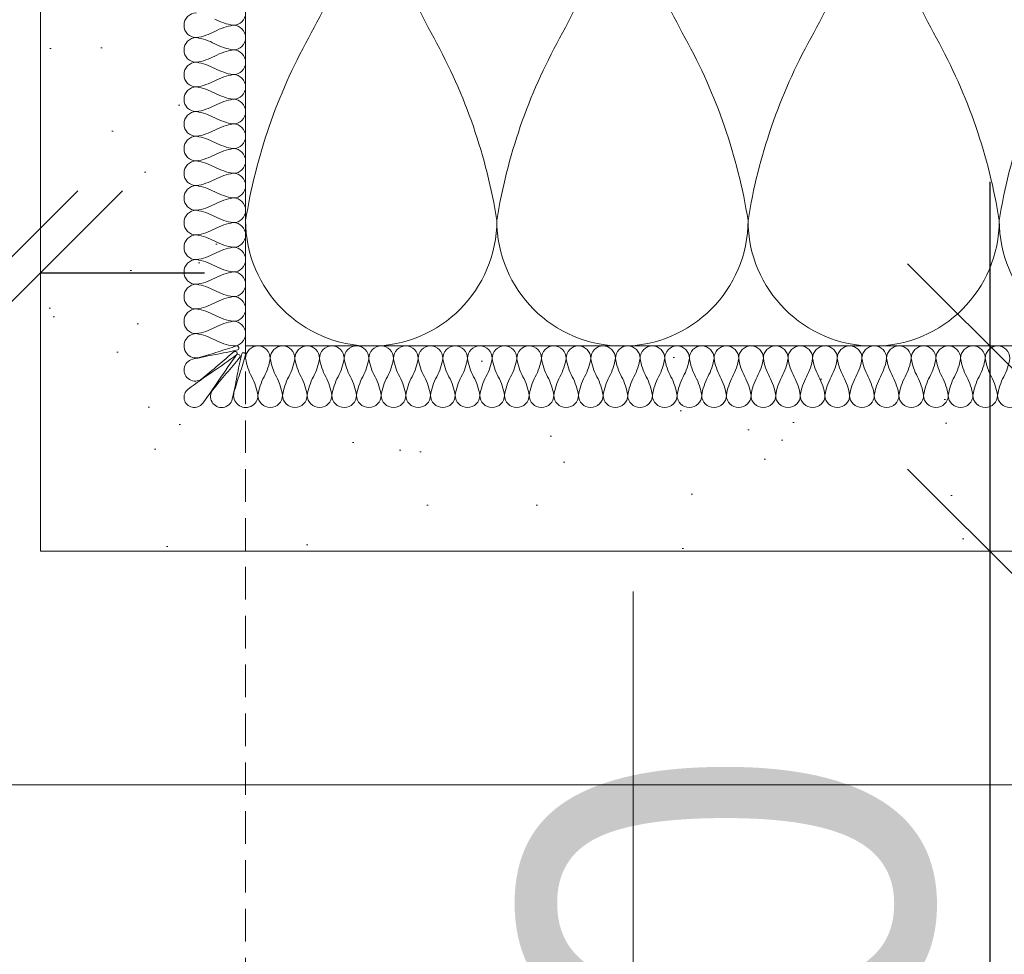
# Model space of a CAD drawing. Header units: millimetres. Extents: x 3652085 to 3778338, y -303702 to -273644.
# Tile 186 of 256: x 3693482 to 3693578, y -287442 to -287350. Entities that reach past the tile are written whole.
import ezdxf

# ---------------------------------------------------------------- set-up
doc = ezdxf.new("R2010")
doc.units = ezdxf.units.MM
doc.header["$PDMODE"] = 34
doc.linetypes.add('HIDDEN2', pattern=[4.7625, 3.175, -1.5875])
doc.layers.add('!!!! BALCONY', color=7, linetype='Continuous')
for name, color, linetype, lineweight in [('021 Various', 7, 'Continuous', 5), ('A-Detl-Thin', 150, 'Continuous', 18), ('DIM-03    (HAUSART)', 111, 'Continuous', 5), ('INSULATION (HAUSEART)', 31, 'Continuous', 15)]:
    doc.layers.add(name, color=color, linetype=linetype, lineweight=lineweight)
doc.styles.add('1-20 Eng HA', font='arial.ttf', dxfattribs={"height": 40})
doc.dimstyles.new('1-20 Eng HA', dxfattribs={"dimtxt": 40, "dimasz": 16, "dimexe": 16, "dimexo": 5, "dimgap": 5, "dimtad": 1, "dimdec": 0, "dimlfac": -1, "dimzin": 0, "dimdsep": 46, "dimtxsty": '1-20 Eng HA', "dimblk": 'OBLIQUE', "dimcen": 0.09, "dimdle": 16, "dimclrd": 256, "dimclre": 256, "dimclrt": 256, "dimadec": 0, "dimazin": 0, "dimtfac": 1, "dimtdec": 0, "dimtofl": 0, "dimtmove": 0, "dimatfit": 3, "dimldrblk": 'OBLIQUE', "dimfxl": 1, "dimtolj": 1, "dimtzin": 0, "dimlwe": 0, "dimarcsym": 0})

# ---------------------------------------------------------------- blocks, each defined once
blk = doc.blocks.new('_Oblique')
at = {"color": 0, "linetype": 'ByBlock', "lineweight": -2}
blk.add_line((-0.5, -0.5), (0.5, 0.5), dxfattribs=at)
blk = doc.blocks.new('*D488')
at = {"layer": 'Defpoints', "color": 0, "lineweight": 0, "transparency": 16777216}
for p in [(3692529.261, -287265.589), (3693479.429, -287266.714), (3693479.429, -287457.78)]:
    blk.add_point(p, dxfattribs=at)
at = {"layer": 'DIM-03    (HAUSART)', "linetype": 'HIDDEN2', "lineweight": 0, "transparency": 16777216}
for p, q in [((3692529.261, -287270.589), (3692529.261, -287473.78)), ((3693479.429, -287271.714), (3693479.429, -287473.78))]:
    blk.add_line(p, q, dxfattribs=at)
at = {"layer": 'DIM-03    (HAUSART)', "lineweight": -2, "transparency": 16777216}
blk.add_line((3692513.261, -287457.78), (3693495.429, -287457.78), dxfattribs=at)
at = {"layer": 'DIM-03    (HAUSART)', "lineweight": -2, "transparency": 16777216, "xscale": 16, "yscale": 16, "zscale": 16, "rotation": 180}
blk.add_blockref('_Oblique', (3692529.261, -287457.78), dxfattribs=at)
at = {"layer": 'DIM-03    (HAUSART)', "lineweight": -2, "transparency": 16777216, "xscale": 16, "yscale": 16, "zscale": 16}
blk.add_blockref('_Oblique', (3693479.429, -287457.78), dxfattribs=at)
at = {"layer": 'DIM-03    (HAUSART)', "lineweight": 0, "transparency": 16777216, "insert": (3693004.345, -287432.357), "char_height": 40, "attachment_point": 5, "style": '1-20 Eng HA'}
blk.add_mtext('\\A1;950', dxfattribs=at)
blk = doc.blocks.new('*D489')
at = {"layer": 'Defpoints', "color": 0, "lineweight": 0, "transparency": 16777216}
for p in [(3693504.42, -287255.884), (3692504.523, -287257.704), (3693504.42, -287517.003)]:
    blk.add_point(p, dxfattribs=at)
at = {"layer": 'DIM-03    (HAUSART)', "linetype": 'HIDDEN2', "lineweight": 0, "transparency": 16777216}
for p, q in [((3693504.42, -287260.884), (3693504.42, -287533.003)), ((3692504.523, -287262.704), (3692504.523, -287533.003))]:
    blk.add_line(p, q, dxfattribs=at)
at = {"layer": 'DIM-03    (HAUSART)', "lineweight": -2, "transparency": 16777216}
blk.add_line((3692488.523, -287517.003), (3693520.42, -287517.003), dxfattribs=at)
at = {"layer": 'DIM-03    (HAUSART)', "lineweight": -2, "transparency": 16777216, "xscale": 16, "yscale": 16, "zscale": 16, "rotation": 180}
blk.add_blockref('_Oblique', (3692504.523, -287517.003), dxfattribs=at)
at = {"layer": 'DIM-03    (HAUSART)', "lineweight": -2, "transparency": 16777216, "xscale": 16, "yscale": 16, "zscale": 16}
blk.add_blockref('_Oblique', (3693504.42, -287517.003), dxfattribs=at)
at = {"layer": 'DIM-03    (HAUSART)', "lineweight": 0, "transparency": 16777216, "insert": (3693004.472, -287491.58), "char_height": 40, "attachment_point": 5, "style": '1-20 Eng HA'}
blk.add_mtext('\\A1;1000', dxfattribs=at)
blk = doc.blocks.new('*D495')
at = {"layer": 'Defpoints', "color": 0, "lineweight": 0, "transparency": 16777216}
for p in [(3693480.074, -287369.651), (3693484.417, -287369.598), (3693480.074, -287375.078)]:
    blk.add_point(p, dxfattribs=at)
at = {"layer": 'DIM-03    (HAUSART)', "linetype": 'HIDDEN2', "lineweight": 0, "transparency": 16777216}
for p, q in [((3693484.417, -287374.598), (3693484.417, -287391.078)), ((3693480.074, -287374.651), (3693480.074, -287391.078))]:
    blk.add_line(p, q, dxfattribs=at)
at = {"layer": 'DIM-03    (HAUSART)', "lineweight": -2, "transparency": 16777216}
for p, q in [((3693480.074, -287375.078), (3693380.694, -287375.078)), ((3693484.417, -287375.078), (3693500.417, -287375.078))]:
    blk.add_line(p, q, dxfattribs=at)
at = {"layer": 'DIM-03    (HAUSART)', "lineweight": -2, "transparency": 16777216, "xscale": 16, "yscale": 16, "zscale": 16}
blk.add_blockref('_Oblique', (3693480.074, -287375.078), dxfattribs=at)
at = {"layer": 'DIM-03    (HAUSART)', "lineweight": -2, "transparency": 16777216, "xscale": 16, "yscale": 16, "zscale": 16, "rotation": 180}
blk.add_blockref('_Oblique', (3693484.417, -287375.078), dxfattribs=at)
at = {"layer": 'DIM-03    (HAUSART)', "lineweight": 0, "transparency": 16777216, "insert": (3693414.384, -287349.737), "char_height": 40, "attachment_point": 5, "style": '1-20 Eng HA'}
blk.add_mtext('\\A1;%%p5', dxfattribs=at)
blk = doc.blocks.new('*D501')
at = {"layer": 'Defpoints', "color": 0, "lineweight": 0, "transparency": 16777216}
for p in [(3693605.521, -287382.215, 322634.118), (3693576.938, -287402.215), (3693605.521, -287402.215, 322634.118)]:
    blk.add_point(p, dxfattribs=at)
at = {"layer": 'DIM-03    (HAUSART)', "lineweight": -2, "transparency": 16777216}
for p, q in [((3693576.938, -287366.215), (3693576.938, -287402.215)), ((3693576.938, -287402.215), (3693576.938, -287486.059))]:
    blk.add_line(p, q, dxfattribs=at)
at = {"layer": 'DIM-03    (HAUSART)', "linetype": 'HIDDEN2', "lineweight": 0, "transparency": 16777216}
for p, q in [((3693600.521, -287382.215), (3693560.938, -287382.215)), ((3693600.521, -287402.215), (3693560.938, -287402.215))]:
    blk.add_line(p, q, dxfattribs=at)
at = {"layer": 'DIM-03    (HAUSART)', "lineweight": -2, "transparency": 16777216, "xscale": 16, "yscale": 16, "zscale": 16}
for p, rotation in [((3693576.938, -287382.215), 90), ((3693576.938, -287402.215), 270)]:
    blk.add_blockref('_Oblique', p, dxfattribs=dict(at, rotation=rotation))
at = {"layer": 'DIM-03    (HAUSART)', "lineweight": 0, "transparency": 16777216, "insert": (3693551.515, -287452.137), "char_height": 40, "attachment_point": 5, "rotation": 90, "style": '1-20 Eng HA'}
blk.add_mtext('\\A1;20', dxfattribs=at)

msp = doc.modelspace()

# ---------------------------------------------------------------- hatches: boundary and pattern name
at = {"layer": '!!!! BALCONY', "linetype": 'Continuous', "lineweight": 13}
h = msp.add_hatch(dxfattribs=at)
h.set_pattern_fill('NET', color=252, scale=50, angle=360, style=0)
h.set_pattern_definition([(360, (3890868.33, -423156.34), (8e-14, 158.75), []), (90, (3890868.33, -423156.34), (-158.75, 9e-14), [])])
h.paths.add_polyline_path([(3692529.261, -287351.472), (3692529.261, -287353.843), (3692530.841, -287355.424), (3692530.841, -287357.005), (3692529.656, -287357.005), (3692528.471, -287361.747), (3692528.471, -287369.651), (3692529.261, -287369.651), (3692528.471, -287380.717), (3692528.471, -287384.669), (3692526.89, -287386.25), (3692527.681, -287386.25), (3692527.681, -287387.831), (3692529.261, -287390.992), (3692529.261, -287392.573), (3692530.051, -287393.363), (3692530.051, -287396.525), (3692529.103, -287397.473), (3692529.523, -287401.267), (3692529.523, -287407.259), (3692529.04, -287407.742), (3692527.459, -287408.533), (3692515.603, -287408.533), (3692514.812, -287407.742), (3692510.861, -287406.952), (3692509.637, -287406.952), (3692491.101, -287406.952), (3692489.52, -287406.162), (3692483.197, -287405.372), (3692478.454, -287405.372), (3692476.874, -287406.952), (3692468.97, -287406.162), (3692467.389, -287406.162), (3692462.43, -287406.162), (3692461.639, -287406.952), (3692452.154, -287406.952), (3692450.574, -287408.533), (3692448.202, -287408.533), (3692448.202, -287409.322), (3692445.041, -287408.533), (3692444.25, -287408.533), (3692443.46, -287407.742), (3692443.46, -287406.162), (3692433.542, -287406.162), (3692431.414, -287405.372), (3692429.043, -287406.162), (3692428.659, -287406.162), (3692428.659, -287406.162), (3692423.917, -287406.162), (3692423.127, -287406.952), (3692417.594, -287406.952), (3692416.013, -287408.533), (3692413.642, -287408.533), (3692413.83, -287406.914), (3692410.055, -287407.257), (3692408.109, -287408.533), (3692407.319, -287408.533), (3692404.947, -287406.162), (3692378.864, -287406.162), (3692378.864, -287406.952), (3692369.38, -287406.162), (3692364.637, -287406.162), (3692363.847, -287405.372), (3692357.524, -287404.582), (3692351.991, -287404.582), (3692351.201, -287405.372), (3692347.249, -287405.372), (3692346.458, -287406.162), (3692343.297, -287406.162), (3692342.506, -287406.952), (3692340.135, -287406.952), (3692340.135, -287406.162), (3692337.764, -287408.533), (3692336.183, -287408.533), (3692334.223, -287407.6), (3692330.792, -287408.286), (3692328.279, -287408.533), (3692326.698, -287408.533), (3692325.118, -287406.952), (3692323.246, -287406.952), (3692309.559, -287406.952), (3692308.335, -287406.952), (3692308.335, -287407.742), (3692304.383, -287407.742), (3692303.593, -287408.533), (3692291.737, -287408.533), (3692290.156, -287407.742), (3692289.366, -287406.952), (3692288.575, -287406.952), (3692283.665, -287406.952), (3692282.084, -287406.162), (3692275.761, -287405.372), (3692271.018, -287405.372), (3692269.437, -287406.952), (3692261.533, -287406.162), (3692259.953, -287406.162), (3692254.994, -287406.162), (3692254.203, -287406.952), (3692244.718, -287406.952), (3692243.138, -287408.533), (3692240.766, -287408.533), (3692240.766, -287409.322), (3692237.605, -287408.533), (3692236.814, -287408.533), (3692236.024, -287407.742), (3692236.024, -287406.162), (3692226.106, -287406.162), (3692223.978, -287405.372), (3692221.607, -287406.162), (3692221.223, -287406.162), (3692221.223, -287406.162), (3692216.481, -287406.162), (3692215.691, -287406.952), (3692212.627, -287406.952), (3692212.627, -287688.014), (3692965.811, -287688.014), (3692992.628, -287776.381), (3693016.204, -287599.647), (3693039.551, -287688.014), (3693796.205, -287688.013), (3693796.205, -287406.952), (3693793.249, -287406.952), (3693787.716, -287406.162), (3693787.333, -287406.162), (3693784.962, -287405.372), (3693782.834, -287406.162), (3693773.706, -287406.162), (3693772.916, -287406.952), (3693772.916, -287408.533), (3693771.335, -287408.533), (3693770.545, -287409.322), (3693766.593, -287409.322), (3693765.012, -287407.742), (3693764.221, -287407.742), (3693754.737, -287406.952), (3693753.946, -287406.162), (3693748.987, -287406.162), (3693748.987, -287406.162), (3693747.406, -287406.162), (3693746.616, -287406.952), (3693738.712, -287406.952), (3693737.131, -287405.372), (3693733.179, -287405.372), (3693732.389, -287406.162), (3693726.856, -287406.162), (3693725.275, -287406.952), (3693719.574, -287406.952), (3693717.993, -287408.533), (3693705.347, -287408.533), (3693700.605, -287407.742), (3693700.605, -287406.952), (3693699.381, -287406.952), (3693684.613, -287406.952), (3693683.032, -287408.533), (3693680.661, -287408.533), (3693678.148, -287408.286), (3693674.717, -287407.6), (3693671.686, -287409.042), (3693670.386, -287407.742), (3693667.224, -287407.742), (3693665.643, -287406.162), (3693662.482, -287406.162), (3693657.739, -287405.372), (3693656.949, -287404.582), (3693651.416, -287404.582), (3693650.626, -287405.372), (3693645.093, -287405.372), (3693644.302, -287406.162), (3693639.56, -287406.162), (3693638.77, -287406.952), (3693630.075, -287406.952), (3693604.783, -287406.162), (3693604.783, -287406.952), (3693603.202, -287406.952), (3693602.412, -287407.742), (3693602.412, -287408.533), (3693600.831, -287408.533), (3693598.885, -287407.257), (3693595.11, -287406.914), (3693595.298, -287408.533), (3693592.137, -287408.533), (3693590.556, -287406.952), (3693585.813, -287406.952), (3693580.28, -287406.162), (3693579.897, -287406.162), (3693577.526, -287405.372), (3693575.398, -287406.162), (3693566.27, -287406.162), (3693565.48, -287406.952), (3693565.48, -287408.533), (3693563.899, -287408.533), (3693563.109, -287409.322), (3693559.157, -287409.322), (3693557.576, -287407.742), (3693556.785, -287407.742), (3693547.301, -287406.952), (3693546.51, -287406.162), (3693541.551, -287406.162), (3693541.551, -287406.162), (3693539.97, -287406.162), (3693539.18, -287406.952), (3693531.276, -287406.952), (3693529.695, -287405.372), (3693525.743, -287405.372), (3693524.953, -287406.162), (3693519.42, -287406.162), (3693517.839, -287406.952), (3693498.079, -287406.952), (3693498.079, -287407.742), (3693494.127, -287407.742), (3693493.337, -287408.533), (3693480.691, -287408.533), (3693479.417, -287407.259), (3693479.417, -287402.215), (3693479.417, -287401.267), (3693479.679, -287398.896), (3693479.679, -287397.315), (3693478.889, -287396.525), (3693478.889, -287393.363), (3693479.679, -287390.992), (3693480.469, -287389.411), (3693481.259, -287387.83), (3693481.259, -287385.459), (3693480.469, -287384.669), (3693480.469, -287380.717), (3693479.679, -287379.926), (3693479.679, -287369.651), (3693480.469, -287361.747), (3693479.679, -287360.957), (3693479.679, -287358.586), (3693478.099, -287357.005), (3693478.099, -287355.424), (3693479.679, -287353.843), (3693479.679, -287351.472), (3693480.469, -287343.568), (3693479.679, -287342.778), (3693478.099, -287342.778), (3693478.099, -287341.197), (3693477.309, -287340.407), (3693477.309, -287336.455), (3693478.889, -287334.874), (3693478.889, -287334.084), (3693479.679, -287324.599), (3693480.469, -287323.808), (3693480.469, -287320.647), (3693481.259, -287315.905), (3693480.469, -287315.114), (3693480.469, -287312.743), (3693479.679, -287311.952), (3693479.679, -287301.677), (3693480.469, -287295.354), (3693481.259, -287292.983), (3693480.469, -287290.855), (3693480.469, -287281.728), (3693479.679, -287280.937), (3693478.099, -287280.937), (3693478.099, -287279.356), (3693477.309, -287278.566), (3693477.309, -287274.614), (3693478.889, -287273.033), (3693478.889, -287272.243), (3693479.725, -287262.215), (3693479.843, -287258.702), (3693425.428, -287257.772), (3693425.428, -287253.48), (3693420.928, -287253.48, 1.953011), (3693419.912, -287255.148, -0.693666), (3693418.928, -287257.78), (3693361.928, -287257.78), (3692647.022, -287257.78), (3692590.012, -287257.78, -0.414214), (3692588.512, -287256.28), (3692588.512, -287253.427), (3692583.133, -287253.995, -0.344151), (3692583.512, -287254.48), (3692583.512, -287257.78), (3692530.76, -287257.78), (3692530.76, -287261.715), (3692528.218, -287261.715), (3692528.718, -287262.215), (3692529.523, -287271.715), (3692530.051, -287273.033), (3692530.841, -287273.824), (3692530.841, -287276.195), (3692531.631, -287276.195), (3692530.841, -287279.356), (3692530.841, -287279.752), (3692530.841, -287280.147), (3692530.051, -287280.937), (3692528.471, -287280.937), (3692528.471, -287290.855), (3692527.681, -287292.983), (3692528.471, -287295.354), (3692528.471, -287300.887), (3692529.261, -287301.677), (3692529.261, -287311.952), (3692528.471, -287312.743), (3692527.681, -287315.905), (3692527.681, -287319.856), (3692528.471, -287320.647), (3692528.471, -287323.808), (3692529.261, -287324.599), (3692529.261, -287334.084), (3692530.841, -287335.664), (3692530.841, -287338.036), (3692531.631, -287338.036), (3692530.841, -287341.197), (3692530.841, -287341.988), (3692530.051, -287342.778), (3692528.471, -287342.778), (3692528.471, -287350.682)])
h.paths.add_polyline_path([(3692583.133, -287253.995), (3692582.792, -287254.031, -0.176878)], flags=0)
at = {"layer": '021 Various'}
h = msp.add_hatch(dxfattribs=at)
h.set_pattern_fill('SITEWORK_SAND', color=256, scale=10, angle=-90, style=0, pattern_type=2)
h.set_pattern_definition([(307.5, (4415789.502, -176266.093), (19.2682377, 0.62993358), [0, -15.2, 0, -17, 0, -16.25]), (277.5, (4415789.502, -176266.093), (28.22146065, -17.6977671), [0, -8.2, 0, -13.7, 0, -5.25]), (237.5, (4415789.502, -176253.793), (0.05659053, -31.1414186), [0, -5, 0, -18, 0, -23.5]), (227.5, (4415789.502, -176253.793), (8.7767556, -30.061266), [0, -2.5, 0, -11.8, 0, -13.5])])
h.paths.add_polyline_path([(3693484.417, -287262.215), (3693484.417, -287402.215), (3693796.205, -287402.215), (3693796.205, -287382.215), (3693504.417, -287382.215), (3693504.417, -287331.338), (3693504.417, -287324.649), (3693504.295, -287324.698), (3693504.182, -287324.736), (3693504.037, -287324.779), (3693503.861, -287324.817), (3693503.712, -287324.837), (3693503.591, -287324.847), (3693503.467, -287324.85), (3693503.34, -287324.847), (3693503.212, -287324.836), (3693503.081, -287324.816), (3693502.948, -287324.787), (3693502.812, -287324.745), (3693502.674, -287324.691), (3693502.535, -287324.621), (3693502.399, -287324.534), (3693502.265, -287324.427), (3693502.142, -287324.303), (3693502.034, -287324.165), (3693501.946, -287324.022), (3693501.877, -287323.878), (3693501.825, -287323.736), (3693501.787, -287323.596), (3693501.761, -287323.458), (3693501.745, -287323.323), (3693501.736, -287323.157), (3693501.739, -287323.157), (3693501.74, -287323.061), (3693501.75, -287322.933), (3693501.768, -287322.805), (3693501.794, -287322.68), (3693501.827, -287322.555), (3693501.869, -287322.431), (3693501.918, -287322.311), (3693501.975, -287322.196), (3693502.036, -287322.089), (3693502.115, -287321.967), (3693502.216, -287321.836), (3693502.316, -287321.722), (3693502.415, -287321.622), (3693502.51, -287321.533), (3693502.597, -287321.455), (3693502.672, -287321.391), (3693502.753, -287321.323), (3693502.772, -287321.306), (3693502.793, -287321.289), (3693502.812, -287321.272), (3693502.83, -287321.256), (3693502.847, -287321.242), (3693502.862, -287321.228), (3693502.876, -287321.215), (3693502.889, -287321.202), (3693502.901, -287321.191), (3693502.912, -287321.179), (3693502.923, -287321.169), (3693502.933, -287321.158), (3693502.943, -287321.147), (3693502.952, -287321.136), (3693502.961, -287321.125), (3693502.971, -287321.114), (3693502.98, -287321.102), (3693502.989, -287321.091), (3693502.998, -287321.079), (3693503.007, -287321.067), (3693503.016, -287321.054), (3693503.024, -287321.042), (3693503.033, -287321.029), (3693503.041, -287321.016), (3693503.05, -287321.002), (3693503.058, -287320.989), (3693503.066, -287320.975), (3693503.074, -287320.961), (3693503.082, -287320.946), (3693503.09, -287320.932), (3693503.098, -287320.916), (3693503.106, -287320.901), (3693503.113, -287320.885), (3693503.121, -287320.869), (3693503.128, -287320.853), (3693503.136, -287320.836), (3693503.143, -287320.819), (3693503.15, -287320.802), (3693503.157, -287320.785), (3693503.164, -287320.767), (3693503.171, -287320.748), (3693503.178, -287320.73), (3693503.185, -287320.711), (3693503.191, -287320.692), (3693503.198, -287320.672), (3693503.204, -287320.652), (3693503.211, -287320.632), (3693503.217, -287320.612), (3693503.223, -287320.591), (3693503.229, -287320.57), (3693503.235, -287320.548), (3693503.241, -287320.526), (3693503.246, -287320.504), (3693503.252, -287320.482), (3693503.257, -287320.459), (3693503.262, -287320.436), (3693503.268, -287320.412), (3693503.273, -287320.389), (3693503.278, -287320.364), (3693503.282, -287320.34), (3693503.287, -287320.315), (3693503.292, -287320.291), (3693503.296, -287320.265), (3693503.301, -287320.24), (3693503.305, -287320.214), (3693503.309, -287320.188), (3693503.313, -287320.162), (3693503.317, -287320.135), (3693503.321, -287320.108), (3693503.325, -287320.081), (3693503.328, -287320.054), (3693503.332, -287320.026), (3693503.335, -287319.998), (3693503.339, -287319.97), (3693503.342, -287319.942), (3693503.345, -287319.913), (3693503.348, -287319.884), (3693503.351, -287319.855), (3693503.354, -287319.826), (3693503.357, -287319.797), (3693503.36, -287319.767), (3693503.362, -287319.737), (3693503.365, -287319.707), (3693503.367, -287319.677), (3693503.37, -287319.646), (3693503.372, -287319.615), (3693503.374, -287319.585), (3693503.376, -287319.553), (3693503.379, -287319.522), (3693503.381, -287319.491), (3693503.383, -287319.459), (3693503.385, -287319.427), (3693503.387, -287319.395), (3693503.389, -287319.363), (3693503.39, -287319.331), (3693503.392, -287319.298), (3693503.394, -287319.266), (3693503.396, -287319.233), (3693503.398, -287319.2), (3693503.399, -287319.167), (3693503.401, -287319.134), (3693503.405, -287319.067), (3693503.406, -287319.033), (3693503.417, -287319.025), (3693503.417, -287299.46), (3693502.918, -287299.46), (3693502.918, -287289.139), (3693501.155, -287289.139, -0.268526), (3693501.155, -287280.667), (3693502.918, -287280.667), (3693502.918, -287262.215), (3693494.417, -287262.215)])

# ---------------------------------------------------------------- linework, layer by layer
at = {"layer": '021 Various', "elevation": -180000}
msp.add_lwpolyline([(3693504.417, -287382.215), (3693504.417, -287262.215), (3693484.417, -287262.215), (3693484.417, -287402.215), (3693796.205, -287402.215), (3693796.205, -287382.215), (3693504.417, -287382.215)], close=True, dxfattribs=at)
at = {"layer": 'A-Detl-Thin', "color": 0, "lineweight": 0, "elevation": -180000}
for points in [[(3693501.417, -287350.348, 0.084595), (3693503.214, -287350.949, 1), (3693503.214, -287348.544, 0.084595)], [(3693580.103, -287387.014, -1), (3693577.7, -287387.014, -0.084471), (3693578.301, -287385.215, 0.084471), (3693578.901, -287383.416, 1), (3693576.499, -287383.416, 0.084471), (3693577.099, -287385.215, -0.084471), (3693577.7, -287387.014, -1), (3693575.297, -287387.014, -0.084471), (3693575.898, -287385.215, 0.084471), (3693576.499, -287383.416, 1), (3693574.096, -287383.416, 0.084471), (3693574.697, -287385.215, -0.084471), (3693575.297, -287387.014, -1), (3693572.894, -287387.014, -0.084471), (3693573.495, -287385.215, 0.084471), (3693574.096, -287383.416, 1), (3693571.693, -287383.416, 0.084471), (3693572.294, -287385.215, -0.084471), (3693572.894, -287387.014, -1), (3693570.492, -287387.014, -0.084471), (3693571.092, -287385.215, 0.084471), (3693571.693, -287383.416, 1), (3693569.29, -287383.416, 0.084471), (3693569.891, -287385.215, -0.084471), (3693570.492, -287387.014, -1), (3693568.089, -287387.014, -0.084471), (3693568.69, -287385.215, 0.084471), (3693569.29, -287383.416, 1), (3693566.888, -287383.416, 0.084471), (3693567.488, -287385.215, -0.084471), (3693568.089, -287387.014, -1), (3693565.686, -287387.014, -0.084471), (3693566.287, -287385.215, 0.084471), (3693566.888, -287383.416, 1), (3693564.485, -287383.416, 0.084471), (3693565.086, -287385.215, -0.084471), (3693565.686, -287387.014, -1), (3693563.284, -287387.014, -0.084471), (3693563.884, -287385.215, 0.084471), (3693564.485, -287383.416, 1), (3693562.082, -287383.416, 0.084471), (3693562.683, -287385.215, -0.084471), (3693563.284, -287387.014, -1), (3693560.881, -287387.014, -0.084471), (3693561.482, -287385.215, 0.084471), (3693562.082, -287383.416, 1), (3693559.679, -287383.416, 0.084471), (3693560.28, -287385.215, -0.084471), (3693560.881, -287387.014, -1), (3693558.478, -287387.014, -0.084471), (3693559.079, -287385.215, 0.084471), (3693559.679, -287383.416, 1), (3693557.277, -287383.416, 0.084471), (3693557.877, -287385.215, -0.084471), (3693558.478, -287387.014, -1), (3693556.075, -287387.014, -0.084471), (3693556.676, -287385.215, 0.084471), (3693557.277, -287383.416, 1), (3693554.874, -287383.416, 0.084471), (3693555.475, -287385.215, -0.084471), (3693556.075, -287387.014, -1), (3693553.673, -287387.014, -0.084471), (3693554.273, -287385.215, 0.084471), (3693554.874, -287383.416, 1), (3693552.471, -287383.416, 0.084471), (3693553.072, -287385.215, -0.084471), (3693553.673, -287387.014, -1), (3693551.27, -287387.014, -0.084471), (3693551.871, -287385.215, 0.084471), (3693552.471, -287383.416, 1), (3693550.069, -287383.416, 0.084471), (3693550.669, -287385.215, -0.084471), (3693551.27, -287387.014, -1), (3693548.867, -287387.014, -0.084471), (3693549.468, -287385.215, 0.084471), (3693550.069, -287383.416, 1), (3693547.666, -287383.416, 0.084471), (3693548.267, -287385.215, -0.084471), (3693548.867, -287387.014, -1), (3693546.464, -287387.014, -0.084471), (3693547.065, -287385.215, 0.084471), (3693547.666, -287383.416, 1), (3693545.263, -287383.416, 0.084471), (3693545.864, -287385.215, -0.084471), (3693546.464, -287387.014, -1), (3693544.062, -287387.014, -0.084471), (3693544.662, -287385.215, 0.084471), (3693545.263, -287383.416, 1), (3693542.86, -287383.416, 0.084471), (3693543.461, -287385.215, -0.084471), (3693544.062, -287387.014, -1), (3693541.659, -287387.014, -0.084471), (3693542.26, -287385.215, 0.084471), (3693542.86, -287383.416, 1), (3693540.458, -287383.416, 0.084471), (3693541.058, -287385.215, -0.084471), (3693541.659, -287387.014, -1), (3693539.256, -287387.014, -0.084471), (3693539.857, -287385.215, 0.084471), (3693540.458, -287383.416, 1), (3693538.055, -287383.416, 0.084471), (3693538.656, -287385.215, -0.084471), (3693539.256, -287387.014, -1), (3693536.854, -287387.014, -0.084471), (3693537.454, -287385.215, 0.084471), (3693538.055, -287383.416, 1), (3693535.652, -287383.416, 0.084471), (3693536.253, -287385.215, -0.084471), (3693536.854, -287387.014, -1), (3693534.451, -287387.014, -0.084471), (3693535.052, -287385.215, 0.084471), (3693535.652, -287383.416, 1), (3693533.249, -287383.416, 0.084471), (3693533.85, -287385.215, -0.084471), (3693534.451, -287387.014, -1), (3693532.048, -287387.014, -0.084471), (3693532.649, -287385.215, 0.084471), (3693533.249, -287383.416, 1), (3693530.847, -287383.416, 0.084471), (3693531.447, -287385.215, -0.084471), (3693532.048, -287387.014, -1), (3693529.645, -287387.014, -0.084471), (3693530.246, -287385.215, 0.084471), (3693530.847, -287383.416, 1), (3693528.444, -287383.416, 0.084471), (3693529.045, -287385.215, -0.084471), (3693529.645, -287387.014, -1), (3693527.243, -287387.014, -0.084471), (3693527.843, -287385.215, 0.084471), (3693528.444, -287383.416, 1), (3693526.041, -287383.416, 0.084471), (3693526.642, -287385.215, -0.084471), (3693527.243, -287387.014, -1), (3693524.84, -287387.014, -0.084471), (3693525.441, -287385.215, 0.084471), (3693526.041, -287383.416, 1), (3693523.639, -287383.416, 0.084471), (3693524.239, -287385.215, -0.084471), (3693524.84, -287387.014, -1), (3693522.437, -287387.014, -0.084471), (3693523.038, -287385.215, 0.084471), (3693523.639, -287383.416, 1), (3693521.236, -287383.416, 0.084471), (3693521.837, -287385.215, -0.084471), (3693522.437, -287387.014, -1), (3693520.034, -287387.014, -0.084471), (3693520.635, -287385.215, 0.084471), (3693521.236, -287383.416, 1), (3693518.833, -287383.416, 0.084471), (3693519.434, -287385.215, -0.084471), (3693520.034, -287387.014, -1), (3693517.632, -287387.014, -0.084471), (3693518.232, -287385.215, 0.084471), (3693518.833, -287383.416, 1), (3693516.43, -287383.416, 0.084471), (3693517.031, -287385.215, -0.084471), (3693517.632, -287387.014, -1), (3693515.229, -287387.014, -0.084471), (3693515.83, -287385.215, 0.084471), (3693516.43, -287383.416, 1), (3693514.028, -287383.416, 0.084471), (3693514.628, -287385.215, -0.084471), (3693515.229, -287387.014, -1), (3693512.826, -287387.014, -0.084471), (3693513.427, -287385.215, 0.084471), (3693514.028, -287383.416, 1), (3693511.625, -287383.416, 0.084471), (3693512.226, -287385.215, -0.084471), (3693512.826, -287387.014, -1), (3693510.424, -287387.014, -0.084471), (3693511.024, -287385.215, 0.084471), (3693511.625, -287383.416, 1), (3693509.222, -287383.416, 0.084471), (3693509.823, -287385.215, -0.084471), (3693510.424, -287387.014, -1), (3693508.021, -287387.014, -0.084471), (3693508.622, -287385.215, 0.084471), (3693509.222, -287383.416, 1), (3693506.819, -287383.416, 0.084471), (3693507.42, -287385.215, -0.084471), (3693508.021, -287387.014, -1), (3693505.618, -287387.014, -0.084471), (3693506.219, -287385.215, 0.084471), (3693506.819, -287383.416, 1), (3693504.417, -287383.416, 0.082927), (3693505.017, -287385.223, -0.082927), (3693505.618, -287387.031, -1.130655), (3693503.285, -287386.743, -0.013848), (3693503.851, -287384.903, 0.013848), (3693504.417, -287383.062, 0.791418), (3693504.038, -287382.973, 0.011802), (3693503.579, -287385.185, -0.011802), (3693503.121, -287387.398, -1.222127), (3693501.211, -287386.489, -0.012896), (3693502.538, -287384.903, 0.012896), (3693503.866, -287383.317, 0.850804), (3693503.545, -287383.086, 0.009223), (3693501.881, -287385.451, -0.009223), (3693500.217, -287387.815, -1.15301), (3693498.817, -287386.415, -0.009223), (3693501.181, -287384.751, 0.009223), (3693503.545, -287383.086, 0.850804), (3693503.314, -287382.766, 0.012896), (3693501.729, -287384.093, -0.012896), (3693500.143, -287385.42, -1.222127), (3693499.234, -287383.511, -0.011802), (3693501.446, -287383.052, 0.011802), (3693503.659, -287382.594, 0.791418), (3693503.57, -287382.215, 0.013851), (3693501.729, -287382.781, -0.013851), (3693499.889, -287383.347, -1.130655), (3693499.602, -287381.012, -0.08299), (3693501.408, -287381.614, 0.08299), (3693503.214, -287382.215, 1), (3693503.214, -287379.81, 0.084595), (3693501.417, -287380.411, -0.084595), (3693499.619, -287381.012, -1), (3693499.619, -287378.607, -0.084595), (3693501.417, -287379.209, 0.084595), (3693503.214, -287379.81, 1), (3693503.214, -287377.405, 0.084595), (3693501.417, -287378.006, -0.084595), (3693499.619, -287378.607, -1), (3693499.619, -287376.202, -0.084595), (3693501.417, -287376.804, 0.084595), (3693503.214, -287377.405, 1), (3693503.214, -287375, 0.084595), (3693501.417, -287375.601, -0.084595), (3693499.619, -287376.202, -1), (3693499.619, -287373.797, -0.084595), (3693501.417, -287374.399, 0.084595), (3693503.214, -287375, 1), (3693503.214, -287372.595, 0.084595), (3693501.417, -287373.196, -0.084595), (3693499.619, -287373.797, -1), (3693499.619, -287371.392, -0.084595), (3693501.417, -287371.993, 0.084595), (3693503.214, -287372.595, 1), (3693503.214, -287370.19, 0.084595), (3693501.417, -287370.791, -0.084595), (3693499.619, -287371.392, -1), (3693499.619, -287368.987, -0.084595), (3693501.417, -287369.588, 0.084595), (3693503.214, -287370.19, 1), (3693503.214, -287367.785, 0.084595), (3693501.417, -287368.386, -0.084595), (3693499.619, -287368.987, -1), (3693499.619, -287366.582, -0.084595), (3693501.417, -287367.183, 0.084595), (3693503.214, -287367.785, 1), (3693503.214, -287365.38, 0.084595), (3693501.417, -287365.981, -0.084595), (3693499.619, -287366.582, -1), (3693499.619, -287364.177, -0.084595), (3693501.417, -287364.778, 0.084595), (3693503.214, -287365.38, 1), (3693503.214, -287362.974, 0.084595), (3693501.417, -287363.576, -0.084595), (3693499.619, -287364.177, -1), (3693499.619, -287361.772, -0.084595), (3693501.417, -287362.373, 0.084595), (3693503.214, -287362.974, 1), (3693503.214, -287360.569, 0.084595), (3693501.417, -287361.171, -0.084595), (3693499.619, -287361.772, -1), (3693499.619, -287359.367, -0.084595), (3693501.417, -287359.968, 0.084595), (3693503.214, -287360.569, 1), (3693503.214, -287358.164, 0.084595), (3693501.417, -287358.766, -0.084595), (3693499.619, -287359.367, -1), (3693499.619, -287356.962, -0.084595), (3693501.417, -287357.563, 0.084595), (3693503.214, -287358.164, 1), (3693503.214, -287355.759, 0.084595), (3693501.417, -287356.361, -0.084595), (3693499.619, -287356.962, -1), (3693499.619, -287354.557, -0.084595), (3693501.417, -287355.158, 0.084595), (3693503.214, -287355.759, 1), (3693503.214, -287353.354, 0.084595), (3693501.417, -287353.955, -0.084595), (3693499.619, -287354.557, -1), (3693499.619, -287352.152, -0.084595), (3693501.417, -287352.753, 0.084595), (3693503.214, -287353.354, 1), (3693503.214, -287350.949, 0.084595), (3693501.417, -287351.55, -0.084595), (3693499.619, -287352.152, -1), (3693499.619, -287349.747, -0.084595)]]:
    msp.add_lwpolyline(points, format="xyb", dxfattribs=at)
at = {"layer": 'INSULATION (HAUSEART)', "lineweight": 0, "elevation": -180000}
for points in [[(3693504.42, -287322.215, -0.414214), (3693516.66, -287334.456, -0.086883), (3693510.54, -287352.215, 0.086883), (3693504.42, -287369.975, 1), (3693528.901, -287369.975, 0.086883), (3693522.781, -287352.215, -0.086883), (3693516.66, -287334.456, -1), (3693541.141, -287334.456, -0.086883), (3693535.021, -287352.215, 0.086883), (3693528.901, -287369.975, 1), (3693553.382, -287369.975, 0.086883), (3693547.261, -287352.215, -0.086883), (3693541.141, -287334.456, -1), (3693565.622, -287334.456, -0.086883), (3693559.502, -287352.215, 0.086883), (3693553.382, -287369.975, 1), (3693577.863, -287369.975, 0.086883), (3693571.742, -287352.215, -0.086883), (3693565.622, -287334.456, -1), (3693590.103, -287334.456, -0.086883)], [(3693583.983, -287352.215, 0.086883), (3693577.863, -287369.975, 1), (3693602.343, -287369.975, 0.086883)]]:
    msp.add_lwpolyline(points, format="xyb", dxfattribs=at)
msp.add_lwpolyline([(3693796.206, -287322.215), (3693504.417, -287322.215), (3693504.417, -287382.215), (3693796.206, -287382.215)], dxfattribs=at)

# ---------------------------------------------------------------- dimensions: what is measured, and where the dimension line sits
at = {"layer": 'DIM-03    (HAUSART)', "lineweight": 0}
for base, p1, p2, picture, middle in [((3693504.42, -287517.003, -180000), (3692504.523, -287257.704, -180000), (3693504.42, -287255.884, -180000), '*D489', (3693004.472, -287491.58, -180000)), ((3693479.429, -287457.78, -180000), (3692529.261, -287265.589, -180000), (3693479.429, -287266.714, -180000), '*D488', (3693004.345, -287432.357, -180000))]:
    dim = msp.add_linear_dim(base=base, p1=p1, p2=p2, dimstyle='1-20 Eng HA', dxfattribs=at)
    dim.commit()
    dim.dimension.update_dxf_attribs({"geometry": picture, "text_midpoint": middle})
dim = msp.add_linear_dim(base=(3693480.074, -287375.078, -180000), p1=(3693484.417, -287369.598, -180000), p2=(3693480.074, -287369.651, -180000), text='%%p5', dimstyle='1-20 Eng HA', dxfattribs=at)
dim.commit()
dim.dimension.update_dxf_attribs({"geometry": '*D495', "text_midpoint": (3693414.384, -287349.737, -180000)})
dim = msp.add_linear_dim(base=(3693576.938, -287402.215, -502634.118), p1=(3693605.521, -287382.215, -180000), p2=(3693605.521, -287402.215, -180000), angle=90, dimstyle='1-20 Eng HA', dxfattribs=at)
dim.commit()
dim.dimension.update_dxf_attribs({"geometry": '*D501', "text_midpoint": (3693551.515, -287452.137, -502634.118)})

doc.saveas('drawing.dxf')
